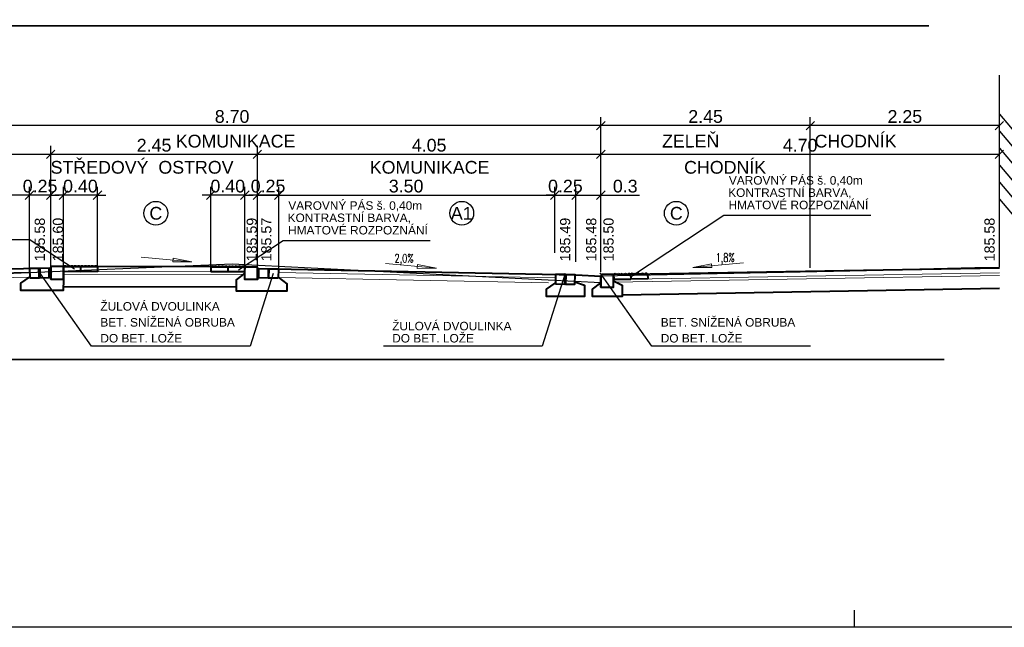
# Model space of a CAD drawing. Extents: x -698823 to -696424, y -1038555 to -1037403.
# Tile 10 of 42: x -697780 to -697769, y -1038270 to -1038263. Entities that reach past the tile are written whole.
import ezdxf
from ezdxf.enums import TextEntityAlignment as Align

# ---------------------------------------------------------------- set-up
doc = ezdxf.new("R2010")
doc.units = 0
for name, color, linetype, lineweight in [('3-řez-kóty návrh', 1, 'Continuous', 25), ('3-řez-kóty stav', 8, 'Continuous', 18), ('3-řez-návrh', 1, 'Continuous', 40), ('3-řez-popis', 7, 'Continuous', 20)]:
    doc.layers.add(name, color=color, linetype=linetype, lineweight=lineweight)
doc.styles.add('arial', font='arial.ttf')
doc.styles.add('TABULKA', font='romans.shx', dxfattribs={"width": 0.7})
doc.dimstyles.new('50', dxfattribs={"dimtxt": 0.15, "dimasz": 0.1, "dimexe": 0.1, "dimexo": 0.2, "dimgap": 0.06, "dimtad": 1, "dimrnd": 0.05, "dimzin": 0, "dimdsep": 46, "dimtxsty": 'arial', "dimblk": 'OBLIQUE', "dimcen": 0.09, "dimadec": 0, "dimazin": 0, "dimtfac": 1, "dimtix": 1, "dimtmove": 0, "dimatfit": 3, "dimldrblk": 'OBLIQUE', "dimfxl": 6, "dimfxlon": 1, "dimtolj": 1, "dimtzin": 0, "dimarcsym": 1})

# ---------------------------------------------------------------- blocks, each defined once
blk = doc.blocks.new('_OBLIQUE')
at = {"color": 0, "linetype": 'ByBlock'}
blk.add_line((-0.5, -0.5), (0.5, 0.5), dxfattribs=at)
blk = doc.blocks.new('*D485')
at = {"layer": '3-řez-kóty stav', "color": 0, "lineweight": -2}
for p, q in [((-697782.123, -1038265.963), (-697782.123, -1038264.182)), ((-697773.438, -1038265.985), (-697773.438, -1038264.182)), ((-697773.438, -1038264.282), (-697782.123, -1038264.282))]:
    blk.add_line(p, q, dxfattribs=at)
at = {"layer": '3-řez-kóty stav', "color": 0, "lineweight": -2, "xscale": 0.1, "yscale": 0.1, "zscale": 0.1}
for p, rotation in [((-697782.123, -1038264.282), 180.0000000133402), ((-697773.438, -1038264.282), 1.334020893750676e-08)]:
    blk.add_blockref('_OBLIQUE', p, dxfattribs=dict(at, rotation=rotation))
at = {"layer": '3-řez-kóty stav', "color": 0, "insert": (-697777.78, -1038264.175), "char_height": 0.15, "attachment_point": 5, "rotation": 0, "style": 'arial'}
blk.add_mtext('\\A1;8.70', dxfattribs=at)
blk = doc.blocks.new('*D488')
at = {"layer": '3-řez-kóty návrh', "color": 0, "lineweight": -2}
for p, q in [((-697783.919, -1038265.768), (-697783.919, -1038264.52)), ((-697779.916, -1038265.835), (-697779.916, -1038264.52)), ((-697779.916, -1038264.62), (-697783.919, -1038264.62))]:
    blk.add_line(p, q, dxfattribs=at)
at = {"layer": '3-řez-kóty návrh', "color": 0, "lineweight": -2, "xscale": 0.1, "yscale": 0.1, "zscale": 0.1, "rotation": 180}
blk.add_blockref('_OBLIQUE', (-697783.919, -1038264.62), dxfattribs=at)
at = {"layer": '3-řez-kóty návrh', "color": 0, "lineweight": -2, "xscale": 0.1, "yscale": 0.1, "zscale": 0.1}
blk.add_blockref('_OBLIQUE', (-697779.916, -1038264.62), dxfattribs=at)
at = {"layer": '3-řez-kóty návrh', "color": 0, "insert": (-697781.918, -1038264.513), "char_height": 0.15, "attachment_point": 5, "style": 'arial'}
blk.add_mtext('\\A1;4.00', dxfattribs=at)
blk = doc.blocks.new('*D487')
at = {"layer": '3-řez-kóty návrh', "color": 0, "lineweight": -2}
for p, q in [((-697781.534, -1038266.004), (-697781.534, -1038265)), ((-697780.166, -1038265.945), (-697780.166, -1038265)), ((-697780.166, -1038265.1), (-697781.534, -1038265.1))]:
    blk.add_line(p, q, dxfattribs=at)
at = {"layer": '3-řez-kóty návrh', "color": 0, "lineweight": -2, "xscale": 0.1, "yscale": 0.1, "zscale": 0.1, "rotation": 180}
blk.add_blockref('_OBLIQUE', (-697781.534, -1038265.1), dxfattribs=at)
at = {"layer": '3-řez-kóty návrh', "color": 0, "lineweight": -2, "xscale": 0.1, "yscale": 0.1, "zscale": 0.1}
blk.add_blockref('_OBLIQUE', (-697780.166, -1038265.1), dxfattribs=at)
at = {"layer": '3-řez-kóty návrh', "color": 0, "insert": (-697780.85, -1038264.994), "char_height": 0.15, "attachment_point": 5, "style": 'arial'}
blk.add_mtext('\\A1;1.35', dxfattribs=at)
blk = doc.blocks.new('*D490')
at = {"layer": '3-řez-kóty stav', "color": 0, "lineweight": -2}
for p, q in [((-697773.438, -1038266.003), (-697773.438, -1038264.182)), ((-697770.972, -1038265.953), (-697770.972, -1038264.182)), ((-697770.972, -1038264.282), (-697773.438, -1038264.282))]:
    blk.add_line(p, q, dxfattribs=at)
at = {"layer": '3-řez-kóty stav', "color": 0, "lineweight": -2, "xscale": 0.1, "yscale": 0.1, "zscale": 0.1}
for p, rotation in [((-697773.438, -1038264.282), 180.0000000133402), ((-697770.972, -1038264.282), 1.334020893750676e-08)]:
    blk.add_blockref('_OBLIQUE', p, dxfattribs=dict(at, rotation=rotation))
at = {"layer": '3-řez-kóty stav', "color": 0, "insert": (-697772.205, -1038264.175), "char_height": 0.15, "attachment_point": 5, "rotation": 0, "style": 'arial'}
blk.add_mtext('\\A1;2.45', dxfattribs=at)
blk = doc.blocks.new('*D491')
at = {"layer": '3-řez-kóty stav', "color": 0, "lineweight": -2}
for p, q in [((-697770.972, -1038265.953), (-697770.972, -1038264.182)), ((-697768.746, -1038265.875), (-697768.746, -1038264.182)), ((-697768.746, -1038264.282), (-697770.972, -1038264.282))]:
    blk.add_line(p, q, dxfattribs=at)
at = {"layer": '3-řez-kóty stav', "color": 0, "lineweight": -2, "xscale": 0.1, "yscale": 0.1, "zscale": 0.1}
for p, rotation in [((-697770.972, -1038264.282), 180.0000000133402), ((-697768.746, -1038264.282), 1.334020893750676e-08)]:
    blk.add_blockref('_OBLIQUE', p, dxfattribs=dict(at, rotation=rotation))
at = {"layer": '3-řez-kóty stav', "color": 0, "insert": (-697769.859, -1038264.175), "char_height": 0.15, "attachment_point": 5, "rotation": 0, "style": 'arial'}
blk.add_mtext('\\A1;2.25', dxfattribs=at)
blk = doc.blocks.new('VAROVNNÝ PÁS 60')
for p, q in [((0, 0), (0, -0.06)), ((0.2, 0), (0, 0)), ((0.021, 0.01), (0.021, 0.01)), ((0.061, 0.01), (0.061, 0.01)), ((0.101, 0.01), (0.101, 0.01)), ((0.141, 0.01), (0.141, 0.01)), ((0.181, 0.01), (0.181, 0.01)), ((0.2, 0), (0.2, -0.06)), ((0, -0.06), (0.2, -0.06))]:
    blk.add_line(p, q)
for centre, start, end in [((0.021, 0), 90, 180), ((0.021, 0), 0, 90), ((0.061, 0), 90, 180), ((0.061, 0), 0, 90), ((0.101, 0), 90, 180), ((0.101, 0), 0, 90), ((0.141, 0), 90, 180), ((0.141, 0), 0, 90), ((0.181, 0), 90, 180), ((0.181, 0), 0, 90)]:
    blk.add_arc(centre, 0.01, start, end)
blk = doc.blocks.new('*D494')
at = {"layer": '3-řez-kóty návrh', "color": 0, "lineweight": -2}
for p, q in [((-697780.166, -1038265.972), (-697780.166, -1038265)), ((-697779.916, -1038265.966), (-697779.916, -1038265)), ((-697780.166, -1038265.1), (-697780.266, -1038265.1)), ((-697779.916, -1038265.1), (-697780.166, -1038265.1)), ((-697779.916, -1038265.1), (-697779.816, -1038265.1))]:
    blk.add_line(p, q, dxfattribs=at)
at = {"layer": '3-řez-kóty návrh', "color": 0, "lineweight": -2, "xscale": 0.1, "yscale": 0.1, "zscale": 0.1}
blk.add_blockref('_OBLIQUE', (-697780.166, -1038265.1), dxfattribs=at)
at = {"layer": '3-řez-kóty návrh', "color": 0, "lineweight": -2, "xscale": 0.1, "yscale": 0.1, "zscale": 0.1, "rotation": 180}
blk.add_blockref('_OBLIQUE', (-697779.916, -1038265.1), dxfattribs=at)
at = {"layer": '3-řez-kóty návrh', "color": 0, "insert": (-697780.041, -1038264.994), "char_height": 0.15, "attachment_point": 5, "style": 'arial'}
blk.add_mtext('\\A1;0.25', dxfattribs=at)
blk = doc.blocks.new('*D496')
at = {"layer": '3-řez-kóty návrh', "color": 0, "lineweight": -2}
for p, q in [((-697779.766, -1038265.95), (-697779.766, -1038265)), ((-697779.365, -1038265.947), (-697779.365, -1038265)), ((-697779.766, -1038265.1), (-697779.866, -1038265.1)), ((-697779.365, -1038265.1), (-697779.766, -1038265.1)), ((-697779.365, -1038265.1), (-697779.265, -1038265.1))]:
    blk.add_line(p, q, dxfattribs=at)
at = {"layer": '3-řez-kóty návrh', "color": 0, "lineweight": -2, "xscale": 0.1, "yscale": 0.1, "zscale": 0.1}
blk.add_blockref('_OBLIQUE', (-697779.766, -1038265.1), dxfattribs=at)
at = {"layer": '3-řez-kóty návrh', "color": 0, "lineweight": -2, "xscale": 0.1, "yscale": 0.1, "zscale": 0.1, "rotation": 180}
blk.add_blockref('_OBLIQUE', (-697779.365, -1038265.1), dxfattribs=at)
at = {"layer": '3-řez-kóty návrh', "color": 0, "insert": (-697779.566, -1038264.994), "char_height": 0.15, "attachment_point": 5, "style": 'arial'}
blk.add_mtext('\\A1;0.40', dxfattribs=at)
blk = doc.blocks.new('*D497')
at = {"layer": '3-řez-kóty návrh', "color": 0, "lineweight": -2}
for p, q in [((-697778.032, -1038265.953), (-697778.032, -1038265)), ((-697777.631, -1038265.95), (-697777.631, -1038265)), ((-697778.032, -1038265.1), (-697778.132, -1038265.1)), ((-697777.631, -1038265.1), (-697778.032, -1038265.1)), ((-697777.631, -1038265.1), (-697777.531, -1038265.1))]:
    blk.add_line(p, q, dxfattribs=at)
at = {"layer": '3-řez-kóty návrh', "color": 0, "lineweight": -2, "xscale": 0.1, "yscale": 0.1, "zscale": 0.1}
blk.add_blockref('_OBLIQUE', (-697778.032, -1038265.1), dxfattribs=at)
at = {"layer": '3-řez-kóty návrh', "color": 0, "lineweight": -2, "xscale": 0.1, "yscale": 0.1, "zscale": 0.1, "rotation": 180}
blk.add_blockref('_OBLIQUE', (-697777.631, -1038265.1), dxfattribs=at)
at = {"layer": '3-řez-kóty návrh', "color": 0, "insert": (-697777.831, -1038264.994), "char_height": 0.15, "attachment_point": 5, "style": 'arial'}
blk.add_mtext('\\A1;0.40', dxfattribs=at)
blk = doc.blocks.new('*D498')
at = {"layer": '3-řez-kóty návrh', "color": 0, "lineweight": -2}
for p, q in [((-697779.916, -1038265.768), (-697779.916, -1038264.52)), ((-697777.482, -1038265.718), (-697777.482, -1038264.52)), ((-697777.482, -1038264.62), (-697779.916, -1038264.62))]:
    blk.add_line(p, q, dxfattribs=at)
at = {"layer": '3-řez-kóty návrh', "color": 0, "lineweight": -2, "xscale": 0.1, "yscale": 0.1, "zscale": 0.1, "rotation": 180}
blk.add_blockref('_OBLIQUE', (-697779.916, -1038264.62), dxfattribs=at)
at = {"layer": '3-řez-kóty návrh', "color": 0, "lineweight": -2, "xscale": 0.1, "yscale": 0.1, "zscale": 0.1}
blk.add_blockref('_OBLIQUE', (-697777.482, -1038264.62), dxfattribs=at)
at = {"layer": '3-řez-kóty návrh', "color": 0, "insert": (-697778.699, -1038264.513), "char_height": 0.15, "attachment_point": 5, "style": 'arial'}
blk.add_mtext('\\A1;2.45', dxfattribs=at)
blk = doc.blocks.new('*D499')
at = {"layer": '3-řez-kóty návrh', "color": 0, "lineweight": -2}
for p, q in [((-697777.482, -1038265.768), (-697777.482, -1038264.52)), ((-697773.438, -1038265.566), (-697773.438, -1038264.52)), ((-697773.438, -1038264.62), (-697777.482, -1038264.62))]:
    blk.add_line(p, q, dxfattribs=at)
at = {"layer": '3-řez-kóty návrh', "color": 0, "lineweight": -2, "xscale": 0.1, "yscale": 0.1, "zscale": 0.1, "rotation": 180}
blk.add_blockref('_OBLIQUE', (-697777.482, -1038264.62), dxfattribs=at)
at = {"layer": '3-řez-kóty návrh', "color": 0, "lineweight": -2, "xscale": 0.1, "yscale": 0.1, "zscale": 0.1}
blk.add_blockref('_OBLIQUE', (-697773.438, -1038264.62), dxfattribs=at)
at = {"layer": '3-řez-kóty návrh', "color": 0, "insert": (-697775.46, -1038264.513), "char_height": 0.15, "attachment_point": 5, "style": 'arial'}
blk.add_mtext('\\A1;4.05', dxfattribs=at)
blk = doc.blocks.new('*D502')
at = {"layer": '3-řez-kóty návrh', "color": 0, "lineweight": -2}
for p, q in [((-697777.482, -1038265.972), (-697777.482, -1038265)), ((-697777.231, -1038265.966), (-697777.231, -1038265)), ((-697777.482, -1038265.1), (-697777.582, -1038265.1)), ((-697777.231, -1038265.1), (-697777.482, -1038265.1)), ((-697777.231, -1038265.1), (-697777.131, -1038265.1))]:
    blk.add_line(p, q, dxfattribs=at)
at = {"layer": '3-řez-kóty návrh', "color": 0, "lineweight": -2, "xscale": 0.1, "yscale": 0.1, "zscale": 0.1}
blk.add_blockref('_OBLIQUE', (-697777.482, -1038265.1), dxfattribs=at)
at = {"layer": '3-řez-kóty návrh', "color": 0, "lineweight": -2, "xscale": 0.1, "yscale": 0.1, "zscale": 0.1, "rotation": 180}
blk.add_blockref('_OBLIQUE', (-697777.231, -1038265.1), dxfattribs=at)
at = {"layer": '3-řez-kóty návrh', "color": 0, "insert": (-697777.357, -1038264.994), "char_height": 0.15, "attachment_point": 5, "style": 'arial'}
blk.add_mtext('\\A1;0.25', dxfattribs=at)
blk = doc.blocks.new('*D503')
at = {"layer": '3-řez-kóty návrh', "color": 0, "lineweight": -2}
for p, q in [((-697777.482, -1038265.972), (-697777.482, -1038265)), ((-697773.981, -1038265.777), (-697773.981, -1038265)), ((-697777.482, -1038265.1), (-697773.981, -1038265.1))]:
    blk.add_line(p, q, dxfattribs=at)
at = {"layer": '3-řez-kóty návrh', "color": 0, "lineweight": -2, "xscale": 0.1, "yscale": 0.1, "zscale": 0.1, "rotation": 180}
blk.add_blockref('_OBLIQUE', (-697777.482, -1038265.1), dxfattribs=at)
at = {"layer": '3-řez-kóty návrh', "color": 0, "lineweight": -2, "xscale": 0.1, "yscale": 0.1, "zscale": 0.1}
blk.add_blockref('_OBLIQUE', (-697773.981, -1038265.1), dxfattribs=at)
at = {"layer": '3-řez-kóty návrh', "color": 0, "insert": (-697775.731, -1038264.994), "char_height": 0.15, "attachment_point": 5, "style": 'arial'}
blk.add_mtext('\\A1;3.50', dxfattribs=at)
blk = doc.blocks.new('*D504')
at = {"layer": '3-řez-kóty návrh', "color": 0, "lineweight": -2}
for p, q in [((-697773.981, -1038265.777), (-697773.981, -1038265)), ((-697773.731, -1038265.747), (-697773.731, -1038265)), ((-697773.981, -1038265.1), (-697774.081, -1038265.1)), ((-697773.981, -1038265.1), (-697773.731, -1038265.1)), ((-697773.731, -1038265.1), (-697773.631, -1038265.1))]:
    blk.add_line(p, q, dxfattribs=at)
at = {"layer": '3-řez-kóty návrh', "color": 0, "lineweight": -2, "xscale": 0.1, "yscale": 0.1, "zscale": 0.1}
blk.add_blockref('_OBLIQUE', (-697773.981, -1038265.1), dxfattribs=at)
at = {"layer": '3-řez-kóty návrh', "color": 0, "lineweight": -2, "xscale": 0.1, "yscale": 0.1, "zscale": 0.1, "rotation": 180}
blk.add_blockref('_OBLIQUE', (-697773.731, -1038265.1), dxfattribs=at)
at = {"layer": '3-řez-kóty návrh', "color": 0, "insert": (-697773.856, -1038264.994), "char_height": 0.15, "attachment_point": 5, "style": 'arial'}
blk.add_mtext('\\A1;0.25', dxfattribs=at)
blk = doc.blocks.new('*D505')
at = {"layer": '3-řez-kóty návrh', "color": 0, "lineweight": -2}
for p, q in [((-697773.731, -1038265.884), (-697773.731, -1038265)), ((-697773.438, -1038265.853), (-697773.438, -1038265)), ((-697773.731, -1038265.1), (-697773.438, -1038265.1)), ((-697773.438, -1038265.1), (-697772.985, -1038265.1))]:
    blk.add_line(p, q, dxfattribs=at)
at = {"layer": '3-řez-kóty návrh', "color": 0, "lineweight": -2, "xscale": 0.1, "yscale": 0.1, "zscale": 0.1, "rotation": 180}
blk.add_blockref('_OBLIQUE', (-697773.731, -1038265.1), dxfattribs=at)
at = {"layer": '3-řez-kóty návrh', "color": 0, "lineweight": -2, "xscale": 0.1, "yscale": 0.1, "zscale": 0.1}
blk.add_blockref('_OBLIQUE', (-697773.438, -1038265.1), dxfattribs=at)
at = {"layer": '3-řez-kóty návrh', "color": 0, "insert": (-697773.151, -1038264.994), "char_height": 0.15, "attachment_point": 5, "style": 'arial'}
blk.add_mtext('\\A1;0.3', dxfattribs=at)
blk = doc.blocks.new('*D506')
at = {"layer": '3-řez-kóty návrh', "color": 0, "lineweight": -2}
for p, q in [((-697773.438, -1038265.768), (-697773.438, -1038264.52)), ((-697768.746, -1038265.566), (-697768.746, -1038264.52)), ((-697768.746, -1038264.62), (-697773.438, -1038264.62))]:
    blk.add_line(p, q, dxfattribs=at)
at = {"layer": '3-řez-kóty návrh', "color": 0, "lineweight": -2, "xscale": 0.1, "yscale": 0.1, "zscale": 0.1, "rotation": 180}
blk.add_blockref('_OBLIQUE', (-697773.438, -1038264.62), dxfattribs=at)
at = {"layer": '3-řez-kóty návrh', "color": 0, "lineweight": -2, "xscale": 0.1, "yscale": 0.1, "zscale": 0.1}
blk.add_blockref('_OBLIQUE', (-697768.746, -1038264.62), dxfattribs=at)
at = {"layer": '3-řez-kóty návrh', "color": 0, "insert": (-697771.092, -1038264.513), "char_height": 0.15, "attachment_point": 5, "style": 'arial'}
blk.add_mtext('\\A1;4.70', dxfattribs=at)
blk = doc.blocks.new('5a4')
blk.add_line((-31.5, 0), (-31.5, 0.2))
blk.add_lwpolyline([(-31.5, 0), (-52.5, 0), (-52.5, 14.85), (0, 14.85), (0, 0), (-31.5, 0)])

msp = doc.modelspace()

# ---------------------------------------------------------------- linework, layer by layer
at = {"layer": '3-řez-kóty návrh'}
for p, q in [((-697773.088, -1038266.06), (-697771.992, -1038265.336)), ((-697771.992, -1038265.336), (-697770.261, -1038265.336)), ((-697781.899, -1038265.62), (-697780.168, -1038265.62)), ((-697779.637, -1038265.971), (-697780.168, -1038265.62)), ((-697777.703, -1038265.978), (-697777.179, -1038265.632)), ((-697777.179, -1038265.632), (-697775.447, -1038265.632))]:
    msp.add_line(p, q, dxfattribs=at)
for points in [[(-697777.296, -1038266.021), (-697777.567, -1038266.877), (-697779.434, -1038266.877), (-697780.045, -1038266.012)], [(-697773.86, -1038266.021), (-697774.131, -1038266.877), (-697775.998, -1038266.877)], [(-697770.969, -1038266.877), (-697772.837, -1038266.877), (-697773.448, -1038266.012)]]:
    msp.add_lwpolyline(points, dxfattribs=at)
for centre in [(-697778.678, -1038265.313), (-697775.076, -1038265.313), (-697772.55, -1038265.313)]:
    msp.add_circle(centre, 0.14, dxfattribs=at)
at = {"layer": '3-řez-kóty stav', "lineweight": 30}
for p, q in [((-697768.746, -1038265.946), (-697768.746, -1038263.688)), ((-697768.746, -1038264.148), (-697768.509, -1038264.426)), ((-697768.746, -1038264.348), (-697768.509, -1038264.626)), ((-697768.746, -1038264.548), (-697768.509, -1038264.826)), ((-697768.746, -1038264.748), (-697768.509, -1038265.026)), ((-697768.746, -1038264.948), (-697768.509, -1038265.226)), ((-697768.746, -1038265.148), (-697768.509, -1038265.426)), ((-697777.779, -1038265.913), (-697782.119, -1038266.093, 0.123)), ((-697773.438, -1038266.133), (-697777.779, -1038265.913)), ((-697769.036, -1038265.953), (-697770.972, -1038266.003)), ((-697768.746, -1038265.953), (-697769.036, -1038265.953)), ((-697773.438, -1038266.133), (-697773.438, -1038266.053))]:
    msp.add_line(p, q, dxfattribs=at)
at = {"layer": '3-řez-kóty stav'}
msp.add_line((-697768.746, -1038265.958), (-697773.438, -1038266.053), dxfattribs=at)
at = {"layer": '3-řez-návrh'}
for p, q in [((-697779.916, -1038265.959), (-697783.919, -1038266.053)), ((-697777.632, -1038265.943), (-697779.766, -1038265.939)), ((-697777.482, -1038265.963), (-697773.731, -1038266.038)), ((-697773.731, -1038266.037), (-697773.438, -1038266.053)), ((-697773.316, -1038266.034), (-697768.746, -1038265.955)), ((-697777.732, -1038266.183), (-697779.766, -1038266.179)), ((-697773.189, -1038266.271), (-697768.746, -1038266.195))]:
    msp.add_line(p, q, dxfattribs=at)
at = {"layer": '3-řez-návrh', "color": 30, "lineweight": 20}
for p, q in [((-697780.166, -1038266.005), (-697783.419, -1038266.081)), ((-697777.632, -1038266.003), (-697779.766, -1038265.999)), ((-697777.632, -1038266.033), (-697779.766, -1038266.029)), ((-697777.232, -1038266.008), (-697773.982, -1038266.073)), ((-697773.288, -1038266.093), (-697768.746, -1038266.015)), ((-697773.288, -1038266.123), (-697768.746, -1038266.045)), ((-697780.166, -1038266.065), (-697783.388, -1038266.141)), ((-697777.232, -1038266.068), (-697774.054, -1038266.132))]:
    msp.add_line(p, q, dxfattribs=at)
at = {"layer": '3-řez-návrh'}
for points in [[(-697779.766, -1038266.001), (-697779.766, -1038266.09), (-697779.768, -1038266.221), (-697780.266, -1038266.221), (-697780.266, -1038266.137), (-697780.166, -1038266.064)], [(-697777.632, -1038266.018), (-697777.732, -1038266.094), (-697777.732, -1038266.224), (-697777.132, -1038266.224), (-697777.132, -1038266.141), (-697777.235, -1038266.065)], [(-697773.743, -1038266.118), (-697773.63, -1038266.16), (-697773.631, -1038266.291), (-697774.077, -1038266.291), (-697774.077, -1038266.207), (-697773.977, -1038266.134)], [(-697773.288, -1038266.108), (-697773.187, -1038266.159), (-697773.189, -1038266.29), (-697773.538, -1038266.29), (-697773.538, -1038266.206), (-697773.438, -1038266.133)]]:
    msp.add_lwpolyline(points, dxfattribs=at)
for points in [[(-697780.163, -1038266.073), (-697780.053, -1038266.072), (-697780.054, -1038265.962), (-697780.164, -1038265.963)], [(-697780.043, -1038266.071), (-697779.933, -1038266.07), (-697779.934, -1038265.96), (-697780.044, -1038265.961)], [(-697777.356, -1038266.076), (-697777.466, -1038266.074), (-697777.464, -1038265.964), (-697777.354, -1038265.966)], [(-697777.236, -1038266.078), (-697777.346, -1038266.076), (-697777.344, -1038265.966), (-697777.234, -1038265.968)], [(-697773.974, -1038266.143), (-697773.864, -1038266.145), (-697773.862, -1038266.035), (-697773.972, -1038266.033)], [(-697773.854, -1038266.145), (-697773.744, -1038266.148), (-697773.742, -1038266.038), (-697773.852, -1038266.035)]]:
    msp.add_lwpolyline(points, close=True, dxfattribs=at)
for points in [[(-697779.916, -1038266.089), (-697779.916, -1038265.959), (-697779.916, -1038266.089), (-697779.766, -1038266.089), (-697779.766, -1038265.939), (-697779.896, -1038265.939, 0.414214), (-697779.916, -1038265.959)], [(-697777.482, -1038266.093), (-697777.482, -1038265.963), (-697777.482, -1038266.093), (-697777.632, -1038266.093), (-697777.632, -1038265.943), (-697777.502, -1038265.943, -0.414214), (-697777.482, -1038265.963)], [(-697773.438, -1038266.183), (-697773.438, -1038266.053), (-697773.438, -1038266.183), (-697773.288, -1038266.183), (-697773.288, -1038266.033), (-697773.418, -1038266.033, 0.414214), (-697773.438, -1038266.053)]]:
    msp.add_lwpolyline(points, format="xyb", dxfattribs=at)
at = {"layer": '3-řez-popis', "lineweight": 35}
for p, q in [((-697790.994, -1038263.108), (-697769.578, -1038263.108)), ((-697790.811, -1038267.033), (-697769.395, -1038267.033))]:
    msp.add_line(p, q, dxfattribs=at)
at = {"layer": '3-řez-popis', "color": 1}
for points in [[(-697778.253, -1038265.883), (-697778.479, -1038265.885), (-697778.475, -1038265.84), (-697778.253, -1038265.883), (-697778.85, -1038265.829)], [(-697775.375, -1038265.96), (-697775.601, -1038265.962), (-697775.597, -1038265.917), (-697775.375, -1038265.96), (-697775.973, -1038265.905)], [(-697772.357, -1038265.95), (-697772.131, -1038265.952), (-697772.135, -1038265.908), (-697772.357, -1038265.95), (-697771.76, -1038265.896)]]:
    msp.add_lwpolyline(points, dxfattribs=at)

# ---------------------------------------------------------------- block references
at = {"ltscale": 0.1}
msp.add_blockref('5a4', (-697738.952, -1038270.184), dxfattribs=at)
at = {"layer": '3-řez-návrh', "xscale": -1}
for p, rotation in [((-697779.566, -1038265.94), 359.8998181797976), ((-697779.366, -1038265.94), 359.8998181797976), ((-697777.832, -1038265.943), 359.8998181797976), ((-697777.632, -1038265.943), 359.8998181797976), ((-697773.088, -1038266.03), 0.984294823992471), ((-697772.888, -1038266.026), 0.984294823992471)]:
    msp.add_blockref('VAROVNNÝ PÁS 60', p, dxfattribs=dict(at, rotation=rotation))

# ---------------------------------------------------------------- texts
at = {"layer": '3-řez-kóty návrh', "style": 'arial'}
for s, p in [('STŘEDOVÝ  OSTROV', (-697778.84, -1038264.847)), ('CHODNÍK', (-697771.975, -1038264.847)), ('KOMUNIKACE', (-697775.455, -1038264.847))]:
    msp.add_text(s, height=0.15, rotation=0.0051, dxfattribs=at).set_placement(p, align=Align.CENTER)
for s, p in [('VAROVNÝ PÁS š. 0,40m', (-697771.931, -1038264.976)), ('KONTRASTNÍ BARVA, ', (-697771.939, -1038265.12)), ('VAROVNÝ PÁS š. 0,40m', (-697777.118, -1038265.272)), ('HMATOVÉ ROZPOZNÁNÍ', (-697771.935, -1038265.265)), ('KONTRASTNÍ BARVA, ', (-697777.126, -1038265.416)), ('HMATOVÉ ROZPOZNÁNÍ', (-697777.121, -1038265.562)), ('ŽULOVÁ DVOULINKA', (-697779.331, -1038266.458)), ('BET. SNÍŽENÁ OBRUBA', (-697779.331, -1038266.646)), ('ŽULOVÁ DVOULINKA', (-697775.895, -1038266.69)), ('BET. SNÍŽENÁ OBRUBA', (-697772.733, -1038266.646)), ('DO BET. LOŽE', (-697779.331, -1038266.833)), ('DO BET. LOŽE', (-697775.895, -1038266.833)), ('DO BET. LOŽE', (-697772.733, -1038266.833))]:
    msp.add_text(s, height=0.1, rotation=360, dxfattribs=at).set_placement(p)
for s, p in [('C', (-697778.678, -1038265.313)), ('A1', (-697775.076, -1038265.313)), ('C', (-697772.55, -1038265.313))]:
    msp.add_text(s, height=0.15, dxfattribs=at).set_placement(p, align=Align.MIDDLE_CENTER)
at = {"layer": '3-řez-kóty stav', "style": 'arial'}
for s, p in [('KOMUNIKACE', (-697777.739, -1038264.539)), ('ZELEŇ ', (-697772.352, -1038264.539)), ('CHODNÍK', (-697770.439, -1038264.539))]:
    msp.add_text(s, height=0.15, rotation=0.0051, dxfattribs=at).set_placement(p, align=Align.CENTER)
at = {"layer": '3-řez-popis', "color": 1, "style": 'arial'}
for s, p in [('185.58', (-697779.984, -1038265.622)), ('185.60', (-697779.771, -1038265.622)), ('185.59', (-697777.489, -1038265.622)), ('185.57', (-697777.317, -1038265.622)), ('185.49', (-697773.799, -1038265.622)), ('185.48', (-697773.492, -1038265.622)), ('185.50', (-697773.288, -1038265.622)), ('185.58', (-697768.802, -1038265.622))]:
    msp.add_text(s, height=0.12, rotation=90, dxfattribs=at).set_placement(p, align=Align.CENTER)
at = {"layer": '3-řez-popis', "color": 1, "style": 'TABULKA', "width": 0.7}
for s, p in [('2,0%%%', (-697775.756, -1038265.843)), ('1,8%%%', (-697771.976, -1038265.834))]:
    msp.add_text(s, height=0.1, rotation=0, dxfattribs=at).set_placement(p, align=Align.MIDDLE_CENTER)

# ---------------------------------------------------------------- dimensions: what is measured, and where the dimension line sits
at = {"layer": '3-řez-kóty návrh'}
for base, p1, p2, picture, middle in [((-697783.919, -1038264.62), (-697779.916, -1038265.885), (-697783.919, -1038265.818), '*D488', (-697781.918, -1038264.513)), ((-697779.916, -1038264.62), (-697777.482, -1038265.768), (-697779.916, -1038265.818), '*D498', (-697778.699, -1038264.513)), ((-697777.482, -1038264.62), (-697773.438, -1038265.616), (-697777.482, -1038265.818), '*D499', (-697775.46, -1038264.513)), ((-697773.438, -1038264.62), (-697768.746, -1038265.616), (-697773.438, -1038265.818), '*D506', (-697771.092, -1038264.513)), ((-697781.534, -1038265.1), (-697780.166, -1038265.995), (-697781.534, -1038266.054), '*D487', (-697780.85, -1038264.994)), ((-697780.166, -1038265.1), (-697779.916, -1038266.016), (-697780.166, -1038266.022), '*D494', (-697780.041, -1038264.994)), ((-697779.766, -1038265.1), (-697779.365, -1038265.997), (-697779.766, -1038266), '*D496', (-697779.566, -1038264.994)), ((-697778.032, -1038265.1), (-697777.631, -1038266), (-697778.032, -1038266.003), '*D497', (-697777.831, -1038264.994)), ((-697777.482, -1038265.1), (-697777.231, -1038266.016), (-697777.482, -1038266.022), '*D502', (-697777.357, -1038264.994)), ((-697773.981, -1038265.1), (-697777.482, -1038266.022), (-697773.981, -1038265.827), '*D503', (-697775.731, -1038264.994)), ((-697773.731, -1038265.1), (-697773.981, -1038265.827), (-697773.731, -1038265.797), '*D504', (-697773.856, -1038264.994))]:
    dim = msp.add_linear_dim(base=base, p1=p1, p2=p2, dimstyle='50', override={"dimexo": 0.05, "dimgap": 0.03}, dxfattribs=at)
    dim.commit()
    dim.dimension.update_dxf_attribs({"geometry": picture, "text_midpoint": middle})
dim = msp.add_linear_dim(base=(-697773.438, -1038265.1), p1=(-697773.731, -1038265.934), p2=(-697773.438, -1038265.903), dimstyle='50', override={"dimexo": 0.05, "dimgap": 0.03, "dimdec": 1}, dxfattribs=at)
dim.commit()
dim.dimension.update_dxf_attribs({"geometry": '*D505', "text_midpoint": (-697773.151, -1038265.1), "dimtype": 160})
at = {"layer": '3-řez-kóty stav'}
for base, p1, p2, picture, middle in [((-697782.1227, -1038264.2821), (-697773.4378, -1038266.0345), (-697782.1227, -1038266.0131), '*D485', (-697777.7803, -1038264.1755)), ((-697773.438, -1038264.282), (-697770.972, -1038266.003), (-697773.438, -1038266.053), '*D490', (-697772.205, -1038264.175)), ((-697770.972, -1038264.282), (-697768.746, -1038265.925), (-697770.972, -1038266.003), '*D491', (-697769.859, -1038264.175))]:
    dim = msp.add_linear_dim(base=base, p1=p1, p2=p2, angle=0, dimstyle='50', override={"dimexo": 0.05, "dimgap": 0.03}, dxfattribs=at)
    dim.commit()
    dim.dimension.update_dxf_attribs({"geometry": picture, "text_midpoint": middle})

doc.saveas('drawing.dxf')
